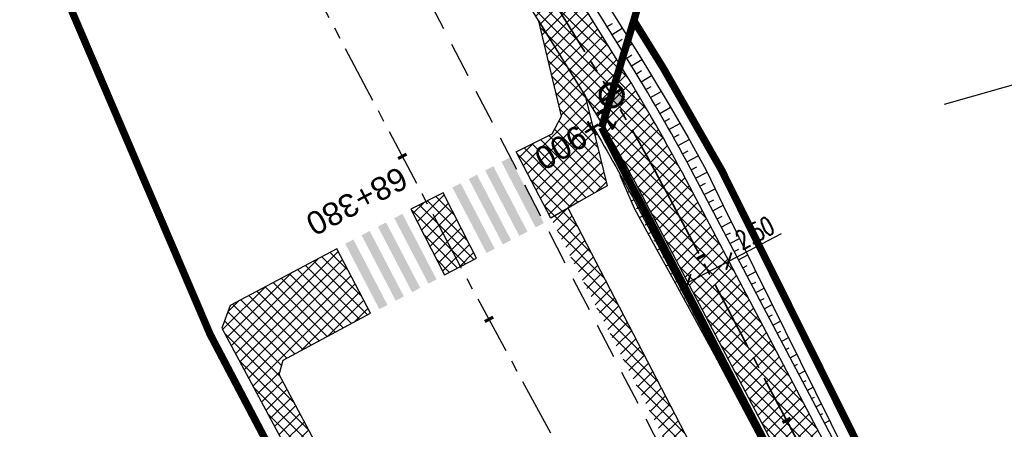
# Model space of a CAD drawing. Header units: metres. Extents: x 7529682 to 7533751, y 5721195 to 5727842.
# Tile 111 of 210: x 7530571 to 7530624, y 5726102 to 5726124. Entities that reach past the tile are written whole.
import ezdxf

# ---------------------------------------------------------------- set-up
doc = ezdxf.new("R2010")
doc.units = ezdxf.units.M
doc.header["$PDMODE"] = 1
doc.header["$PDSIZE"] = 0.3
for name, pattern in [('817-dzialki-09-05-04$0$HIDDEN', [0.375, 0.25, -0.125]), ('ACAD_ISO05W100', [33, 24, -3, 0, -3, 0, -3]), ('CENTER', [50.8, 31.75, -6.35, 6.35, -6.35]), ('CENTER2', [28.575, 19.05, -3.175, 3.175, -3.175]), ('HIDDEN', [9.525, 6.35, -3.175])]:
    doc.linetypes.add(name, pattern=pattern)
for name, color, linetype in [('C-DROGI-SYTUACJA', 7, 'Continuous'), ('C-DROGI-SYTUACJA-ETYKIETY', 7, 'Continuous'), ('D-hatch-chodniki', 221, 'Continuous'), ('D-hatch-pobocza', 131, 'Continuous'), ('D-pobocza', 60, 'Continuous'), ('D-skarpa', 2, 'Continuous'), ('D-skarpa-kreskowanie', 2, 'Continuous'), ('D-wymiary', 1, 'Continuous')]:
    doc.layers.add(name, color=color, linetype=linetype)
for name, color, linetype, lineweight, true_color in [('D-ewidencja-numery', 7, 'Continuous', 50, 0x40ff00), ('D-hatch-ciag-pieszo-rowerowy', 7, 'Continuous', 13, 0xff9f80), ('D-LR-etap-III', 7, '817-dzialki-09-05-04$0$HIDDEN', 50, 0x00008f), ('D-podzialy-dzialek-Kobior', 7, 'Continuous', 30, 0xff0040)]:
    doc.layers.add(name, color=color, linetype=linetype, lineweight=lineweight, true_color=true_color)
for name, color, linetype, lineweight in [('D-krawędzie', 3, 'Continuous', 30), ('D-obrzeża', 2, 'Continuous', 30), ('D-oś', 10, 'CENTER', 30), ('D-pas-drogowy', 7, 'ACAD_ISO05W100', 50)]:
    doc.layers.add(name, color=color, linetype=linetype, lineweight=lineweight)
doc.layers.add('D-malowanie-istn', color=7, linetype='Continuous', true_color=0x1a6600)
doc.layers.add('poprzeczki', color=7, linetype='Continuous', true_color=0x0000c7)
doc.styles.add('DIMTEXT', font='simplex.shx', dxfattribs={"width": 0.7})
doc.styles.get("Standard").update_dxf_attribs({"font": 'arial.ttf'})
doc.dimstyles.new('500', dxfattribs={"dimtxt": 1, "dimasz": 0.7, "dimexe": 0.2, "dimexo": 0.5, "dimgap": 0.2, "dimtad": 1, "dimrnd": 0.005, "dimzin": 0, "dimdsep": 46, "dimtxsty": 'DIMTEXT', "dimblk": 'ARCHTICK', "dimcen": 0, "dimclrd": 256, "dimclre": 256, "dimclrt": 2, "dimadec": 5, "dimazin": 0, "dimtfac": 1, "dimtofl": 0, "dimtmove": 0, "dimatfit": 3, "dimfxl": 1, "dimtolj": 1, "dimtzin": 0, "dimlwd": -1, "dimlwe": -1, "dimarcsym": 0})
pattern_1 = [(45, (0, 0), (-0.33675960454, 0.33675960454), []), (135, (0, 0), (-0.33675960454, -0.33675960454), [])]

# ---------------------------------------------------------------- blocks, each defined once
blk = doc.blocks.new('_ArchTick')
at = {"color": 0, "linetype": 'ByBlock', "const_width": 0.15}
blk.add_lwpolyline([(-0.5, -0.5), (0.5, 0.5)], dxfattribs=at)
blk = doc.blocks.new('*D63')
at = {"layer": 'D-wymiary', "transparency": 16777216}
for p, q in [((7530609.39, 5726111.182), (7530612.251, 5726112.689)), ((7530607.178, 5726110.017), (7530609.39, 5726111.182)), ((7530609.623, 5726110.74), (7530609.483, 5726111.005)), ((7530607.411, 5726109.575), (7530607.271, 5726109.84))]:
    blk.add_line(p, q, dxfattribs=at)
at = {"layer": 'Defpoints', "color": 0, "transparency": 16777216}
for p in [(7530609.39, 5726111.182), (7530609.39, 5726111.182), (7530607.178, 5726110.017)]:
    blk.add_point(p, dxfattribs=at)
at = {"layer": 'D-wymiary', "transparency": 16777216, "xscale": 0.6999999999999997, "yscale": 0.6999999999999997, "zscale": 0.6999999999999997}
for p, rotation in [((7530609.39, 5726111.182), 27.77543704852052), ((7530607.178, 5726110.017), 207.7754370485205)]:
    blk.add_blockref('_ArchTick', p, dxfattribs=dict(at, rotation=rotation))
at = {"layer": 'D-wymiary', "color": 2, "transparency": 16777216, "insert": (7530610.804, 5726112.718), "char_height": 1, "attachment_point": 5, "rotation": 27.7754, "style": 'DIMTEXT'}
blk.add_mtext('\\A1;2.50', dxfattribs=at)
blk = doc.blocks.new('AeccTickLine')
at = {"color": 0, "linetype": 'ByBlock', "lineweight": -2}
blk.add_line((0, 1), (0, -1), dxfattribs=at)
blk = doc.blocks.new('kilometraz')
at = {"linetype": 'ByBlock', "lineweight": -2}
blk.add_hatch(color=0, dxfattribs=at).paths.add_polyline_path([(0, -0.28125, 0.41421356), (0.28125, 0, 0.41421356), (0, 0.28125)])
at = {"color": 0, "linetype": 'ByBlock', "lineweight": -2}
blk.add_line((0, 0.28125), (0, -0.28125), dxfattribs=at)
blk.add_circle((0, 0), 0.28125, dxfattribs=at)

msp = doc.modelspace()

# ---------------------------------------------------------------- hatches: boundary and pattern name
at = {"layer": 'D-hatch-chodniki', "true_color": 0x6e6e6e}
h = msp.add_hatch(dxfattribs=at)
h.set_pattern_fill('ANSI37', color=8, scale=0.15, style=0)
h.set_pattern_definition(pattern_1)
h.paths.add_polyline_path([(7530601.265, 5726114.39), (7530599.74, 5726113.52), (7530597.87, 5726117.1), (7530599.82, 5726118.09), (7530600.32, 5726119.04), (7530599.091, 5726124.192), (7530601.609, 5726120.135), (7530602.79, 5726115.26)])
h = msp.add_hatch(dxfattribs=at)
h.set_pattern_fill('ANSI37', color=8, scale=0.15, style=0)
h.set_pattern_definition(pattern_1)
h.paths.add_polyline_path([(7530595.401, 5726111.949), (7530593.913, 5726114.892), (7530592.15, 5726114), (7530593.98, 5726110.44), (7530595.71, 5726111.35)])
h = msp.add_hatch(dxfattribs=at)
h.set_pattern_fill('ANSI37', color=8, scale=0.15, style=0)
h.set_pattern_definition(pattern_1)
h.paths.add_polyline_path([(7530586.918, 5726111.201), (7530582.36, 5726108.78), (7530581.91, 5726107.56), (7530591.86, 5726089.01), (7530599.5, 5726082.18), (7530602.93, 5726076.07), (7530601.75, 5726075.32), (7530604.72, 5726070.03), (7530605.94, 5726070.81), (7530609.47, 5726064.74), (7530611.24, 5726065.69), (7530601.04, 5726083.53), (7530600.51, 5726083.28), (7530593.06, 5726089.95), (7530585.02, 5726105.05), (7530585.23, 5726105.81), (7530589.97, 5726108.36), (7530588.14, 5726111.85)])
at = {"layer": 'D-hatch-ciag-pieszo-rowerowy'}
h = msp.add_hatch(dxfattribs=at)
h.set_pattern_fill('ANSI37', color=256, scale=0.15, style=0)
h.set_pattern_definition(pattern_1)
edge = h.paths.add_edge_path()
edge.add_line((7530647.02, 5726033.878), (7530649.253, 5726035.002))
edge.add_line((7530649.253, 5726035.002), (7530642.155, 5726049.099))
edge.add_line((7530642.155, 5726049.099), (7530627.426, 5726076.939))
edge.add_line((7530627.426, 5726076.939), (7530607.073, 5726115.582))
edge.add_arc((7530518.595, 5726068.982), 100, 27.77544, 31.71492)
edge.add_line((7530603.662, 5726121.551), (7530600.461, 5726126.731))
edge.add_arc((7530603.013, 5726128.308), 3, 192.0244, 211.7149, ccw=False)
edge.add_line((7530600.079, 5726127.683), (7530597.51, 5726127.266))
edge.add_arc((7530601.915, 5726128.182), 4.5, 191.7521, 211.7149)
edge.add_line((7530598.087, 5726125.817), (7530601.49, 5726120.31))
edge.add_arc((7530516.423, 5726067.74), 100, 27.77544, 31.71492, ccw=False)
edge.add_line((7530604.901, 5726114.341), (7530625.206, 5726075.789))
edge.add_line((7530625.206, 5726075.789), (7530639.927, 5726047.965))
edge.add_line((7530639.927, 5726047.965), (7530647.02, 5726033.878))
at = {"layer": 'D-hatch-pobocza'}
h = msp.add_hatch(dxfattribs=at)
h.set_pattern_fill('ANSI37', color=256, scale=0.15, style=0)
h.set_pattern_definition(pattern_1)
h.paths.add_polyline_path([(7530720.98, 5725884.44), (7530708.37, 5725908.34), (7530695.8, 5725932.28), (7530687.36, 5725949.02), (7530675.51, 5725970.87), (7530663.29, 5725994.02), (7530649.63, 5726020.19), (7530635.9, 5726046.17), (7530600.685, 5726114.059), (7530599.743, 5726113.515), (7530641.555, 5726032.008), (7530660.961, 5725995.07), (7530689.128, 5725941.54), (7530707.336, 5725907.032), (7530725.256, 5725873.093), (7530743.97, 5725837.654), (7530770.527, 5725787.119), (7530787.864, 5725754.267), (7530809.813, 5725712.702), (7530812.028, 5725712.541), (7530798.84, 5725737.15), (7530787.35, 5725758.8), (7530776.05, 5725780.2), (7530760.43, 5725809.79), (7530749.22, 5725830.63), (7530733.52, 5725861.06)])
at = {"layer": 'D-malowanie-istn'}
h = msp.add_hatch(color=256, dxfattribs=at)
h.paths.add_polyline_path([(7530597.514, 5726116.79), (7530597.071, 5726116.559), (7530598.92, 5726113.012), (7530599.364, 5726113.243)])
h.paths.add_polyline_path([(7530596.628, 5726116.328), (7530596.404, 5726116.211, 0.016682), (7530598.124, 5726112.597), (7530598.477, 5726112.781)])
h.paths.add_polyline_path([(7530596.404, 5726116.211), (7530596.184, 5726116.097), (7530598.034, 5726112.55), (7530598.124, 5726112.597, -0.016682)])
h.paths.add_polyline_path([(7530595.741, 5726115.865), (7530595.298, 5726115.634), (7530597.147, 5726112.087), (7530597.59, 5726112.319)])
h.paths.add_polyline_path([(7530594.854, 5726115.403), (7530594.411, 5726115.172), (7530596.26, 5726111.625), (7530596.704, 5726111.856)])
h = msp.add_hatch(color=256, dxfattribs=at)
h.paths.add_polyline_path([(7530591.703, 5726113.742), (7530591.26, 5726113.511), (7530593.109, 5726109.964), (7530593.552, 5726110.196)])
h.paths.add_polyline_path([(7530590.816, 5726113.28), (7530590.592, 5726113.163, 0.016682), (7530592.312, 5726109.549), (7530592.666, 5726109.733)])
h.paths.add_polyline_path([(7530590.592, 5726113.163), (7530590.373, 5726113.049), (7530592.222, 5726109.502), (7530592.312, 5726109.549, -0.016682)])
h.paths.add_polyline_path([(7530589.93, 5726112.818), (7530589.486, 5726112.587), (7530591.336, 5726109.04), (7530591.779, 5726109.271)])
h.paths.add_polyline_path([(7530589.043, 5726112.355), (7530588.6, 5726112.124), (7530590.449, 5726108.577), (7530590.892, 5726108.809)])

# ---------------------------------------------------------------- linework, layer by layer
at = {"layer": 'C-DROGI-SYTUACJA', "color": 10, "linetype": 'CENTER2', "lineweight": 35, "ltscale": 0.2}
msp.add_lwpolyline([(7530599.583, 5726125.774), (7530602.576, 5726120.93, -0.017191), (7530605.987, 5726114.962), (7530626.316, 5726076.364), (7530641.041, 5726048.532), (7530649.656, 5726031.421, 0.00515), (7530652.491, 5726025.931), (7530660.958, 5726009.942, -0.00515), (7530663.794, 5726004.452), (7530663.794, 5726004.452), (7530666.938, 5725998.206), (7530695.1, 5725944.687), (7530713.306, 5725910.181), (7530731.225, 5725876.244), (7530749.941, 5725840.801)], format="xyb", dxfattribs=at)
at = {"layer": 'D-ewidencja-numery', "color": 12, "ltscale": 15, "true_color": 0xc70000}
msp.add_lwpolyline([(7530604.239, 5726124.217), (7530605.847, 5726121.63), (7530608.972, 5726116.164), (7530618.114, 5726097.791), (7530651.213, 5726034.96), (7530670.244, 5725998.611), (7530698.075, 5725945.953), (7530716.506, 5725911.305), (7530735.223, 5725875.667), (7530752.504, 5725842.155)], dxfattribs=at)
at = {"layer": 'D-krawędzie', "linetype": 'HIDDEN', "ltscale": 0.3, "flags": 128}
msp.add_lwpolyline([(7530572.01, 5726166.06), (7530620.381, 5726072.761), (7530641.555, 5726032.008), (7530660.961, 5725995.07), (7530689.128, 5725941.54), (7530707.336, 5725907.032), (7530725.256, 5725873.093), (7530743.97, 5725837.654), (7530770.527, 5725787.119), (7530787.864, 5725754.267), (7530809.898, 5725712.542), (7530824.739, 5725684.389), (7530840.856, 5725653.693), (7530860.675, 5725616.154), (7530865.283, 5725607.394), (7530878.05, 5725583.08), (7530918.172, 5725507.178), (7530950.163, 5725446.305), (7530993.419, 5725364.265), (7531022.766, 5725308.719), (7531053.81, 5725249.872), (7531081.166, 5725197.875), (7531103.902, 5725154.541), (7531128.123, 5725108.448), (7531149.3, 5725068.25), (7531167.38, 5725033.767), (7531197.165, 5724976.988), (7531228.151, 5724918.034), (7531253.153, 5724870.491), (7531286.796, 5724806.654), (7531306.74, 5724768.665), (7531335.094, 5724714.652), (7531357.319, 5724672.439), (7531373.645, 5724641.454), (7531392.162, 5724605.999), (7531418.48, 5724555.853), (7531439.727, 5724515.582), (7531468.399, 5724461.077), (7531491.782, 5724416.528), (7531531.99, 5724339.833), (7531557.227, 5724291.659), (7531569.852, 5724267.577), (7531591.376, 5724226.548), (7531610.004, 5724191.103), (7531616.883, 5724177.999), (7531629.985, 5724153.025), (7531641.007, 5724132.022), (7531664.906, 5724087.617), (7531677.644, 5724064.786), (7531683.112, 5724054.988), (7531686.753, 5724048.18), (7531695.448, 5724031.697), (7531703.749, 5724015.917), (7531709.214, 5724005.514), (7531719.389, 5723986.147), (7531726.295, 5723973), (7531732.741, 5723960.736), (7531735.13, 5723956.19)], dxfattribs=at)
at = {"layer": 'D-krawędzie', "color": 7, "linetype": 'ByBlock'}
for points in [[(7530601.265, 5726114.39), (7530599.74, 5726113.52), (7530597.87, 5726117.1), (7530599.82, 5726118.09), (7530600.32, 5726119.04), (7530599.091, 5726124.192), (7530601.609, 5726120.135), (7530602.79, 5726115.26), (7530601.265, 5726114.39)], [(7530595.401, 5726111.949), (7530593.913, 5726114.892), (7530592.15, 5726114), (7530593.98, 5726110.44), (7530595.71, 5726111.35), (7530595.401, 5726111.949)], [(7530586.918, 5726111.201), (7530582.36, 5726108.78), (7530581.91, 5726107.56), (7530591.86, 5726089.01), (7530599.5, 5726082.18), (7530602.93, 5726076.07), (7530601.75, 5726075.32), (7530604.72, 5726070.03), (7530605.94, 5726070.81), (7530609.47, 5726064.74), (7530611.24, 5726065.69), (7530601.04, 5726083.53), (7530600.51, 5726083.28), (7530593.06, 5726089.95), (7530585.02, 5726105.05), (7530585.23, 5726105.81), (7530589.97, 5726108.36), (7530588.14, 5726111.85), (7530586.918, 5726111.201)]]:
    msp.add_lwpolyline(points, dxfattribs=at)
at = {"layer": 'D-LR-etap-III', "ltscale": 10, "flags": 128}
msp.add_lwpolyline([(7531750.474, 5723895.103, 0.4, 0.4, 0), (7531750.505, 5723895.13, 0.4, 0.4, 0), (7531682.71, 5724022.92, 0.4, 0.4, 0), (7531619.177, 5724147.204, 0.4, 0.4, 0), (7531592.309, 5724198.489, 0.4, 0.4, 0), (7531553.264, 5724272.919, 0.4, 0.4, 0), (7531504.02, 5724366.79, 0.4, 0.4, 0), (7531482.09, 5724407.62, 0.4, 0.4, 0), (7531412.35, 5724541.183, 0.4, 0.4, 0), (7531388.464, 5724586.93, 0.4, 0.4, 0), (7531345.12, 5724669.94, 0.4, 0.4, 0), (7531127.66, 5725081.67, 0.4, 0.4, 0), (7531059.253, 5725211.041, 0.4, 0.4, 0), (7531008.007, 5725307.954, 0.4, 0.4, 0), (7530964.182, 5725390.836, 0.4, 0.4, 0), (7530914.557, 5725484.684, 0.4, 0.4, 0), (7530865.243, 5725577.494, 0.4, 0.4, 0), (7530840.085, 5725624.059, 0.4, 0.4, 0), (7530802.56, 5725694.925, 0.4, 0.4, 0), (7530755.54, 5725787.51, 0.4, 0.4, 0), (7530708.718, 5725876.303, 0.4, 0.4, 0), (7530695.12, 5725902.09, 0.4, 0.4, 0), (7530642.914, 5726001.078, 0.4, 0.4, 0), (7530634.935, 5726016.147, 0.4, 0.4, 0), (7530610.82, 5726061.93, 0.4, 0.4, 0), (7530610.82, 5726061.93, 0.4, 0.4, 0), (7530607.21, 5726063.51, 0.4, 0.4, 0), (7530597.42, 5726080.68, 0.4, 0.4, 0), (7530591.16, 5726088.44, 0.4, 0.4, 0), (7530581.28, 5726107.21, 0.4, 0.4, 0), (7530571.29, 5726130.56, 0.4, 0.4, 0), (7530549.555, 5726171.527, 0.4, 0.4, 0), (7530531.014, 5726206.474, 0.4, 0.4, 0), (7530516.461, 5726236.017, 0.4, 0.4, 0), (7530500.799, 5726266.141, 0.4, 0.4, 0), (7530491.35, 5726283.94, 0.4, 0.4, 0), (7530482.4, 5726303.41, 0.4, 0.4, 0), (7530482.4, 5726303.41, 0.4, 0.4, 0), (7530450.41, 5726357.28, 0.4, 0.4, 0), (7530397.759, 5726458.5, 0.4, 0.4, 0), (7530334.708, 5726583.665, 0.4, 0.4, 0), (7530303.939, 5726645.168, 0.4, 0.4, 0), (7530300.51, 5726651.778, 0.4, 0.4, 0), (7530289.214, 5726671.967, 0.4, 0.4, 0), (7530281.54, 5726685.57, 0.4, 0.4, 0), (7530261.371, 5726724.163, 0.4, 0.4, 0), (7530254.03, 5726738.21, 0.4, 0.4, 0), (7530197.22, 5726845.06, 0.4, 0.4, 0), (7530194.71, 5726849.15, 0.4, 0.4, 0), (7530195.92, 5726850.75, 0.4, 0.4, 0), (7530170.547, 5726892.961, 0.4, 0.4, 0), (7530143.175, 5726945.066, 0.4, 0.4, 0), (7530105.06, 5727018.32, 0.4, 0.4, 0), (7530100.06, 5727027.16, 0.4, 0.4, 0), (7530062.319, 5727099.625, 0.4, 0.4, 0), (7530015.379, 5727189.42, 0.4, 0.4, 0), (7529983.208, 5727250.207, 0.4, 0.4, 0), (7529953.284, 5727306.747, 0.4, 0.4, 0), (7529900.671, 5727406.159, 0.4, 0.4, 0), (7529890.63, 5727425.131, 0.4, 0.4, 0), (7529875.155, 5727454.426, 0.4, 0.4, 0), (7529857.56, 5727487.787, 0.4, 0.4, 0), (7529835.194, 5727530.193, 0.4, 0.4, 0), (7529811.741, 5727574.662, 0.4, 0.4, 0), (7529792.102, 5727611.923, 0.4, 0.4, 0), (7529768.066, 5727657.47, 0.4, 0.4, 0), (7529755.211, 5727682.131, 0.4, 0.4, 0), (7529753.31, 5727681.13, 0.4, 0.4, 0), (7529739.21, 5727707.77, 0.4, 0.4, 0), (7529735.395, 5727711.252, 0.4, 0.4, 0), (7529725.42, 5727730.2, 0.4, 0.4, 0), (7529723.55, 5727729.88, 0.4, 0.4, 0), (7529695.567, 5727782.932, 0.4, 0.4, 0), (7529717.68, 5727794.024, 0.4, 0.4, 0), (7529736.275, 5727758.647, 0.4, 0.4, 0), (7529736.275, 5727758.647, 0.4, 0.4, 0), (7529744.511, 5727750.406, 0.4, 0.4, 0), (7529744.511, 5727750.406, 0.4, 0.4, 0), (7529750.283, 5727738.55, 0.4, 0.4, 0), (7529777.109, 5727687.569, 0.4, 0.4, 0), (7529796.515, 5727651.33, 0.4, 0.4, 0), (7529814.938, 5727616.793, 0.4, 0.4, 0), (7529839.007, 5727572.304, 0.4, 0.4, 0), (7529860.618, 5727532.509, 0.4, 0.4, 0), (7529882.349, 5727491.504, 0.4, 0.4, 0), (7529904.865, 5727449.096, 0.4, 0.4, 0), (7529920.747, 5727418.885, 0.4, 0.4, 0), (7529946.677, 5727368.547, 0.4, 0.4, 0), (7529972.025, 5727320.573, 0.4, 0.4, 0), (7529987.74, 5727290.153, 0.4, 0.4, 0), (7529996.497, 5727273.662, 0.4, 0.4, 0), (7530017.541, 5727234.203, 0.4, 0.4, 0), (7530033.054, 5727204.864, 0.4, 0.4, 0), (7530051.623, 5727170.223, 0.4, 0.4, 0), (7530069.277, 5727137.016, 0.4, 0.4, 0), (7530089.385, 5727097.534, 0.4, 0.4, 0), (7530109.713, 5727060.747, 0.4, 0.4, 0), (7530136.77, 5727011.64, 0.4, 0.4, 0), (7530162.447, 5726962.744, 0.4, 0.4, 0), (7530187.674, 5726916.992, 0.4, 0.4, 0), (7530207.821, 5726879.335, 0.4, 0.4, 0), (7530230.626, 5726834.519, 0.4, 0.4, 0), (7530262.288, 5726776.618, 0.4, 0.4, 0), (7530277.51, 5726760.213, 0.4, 0.4, 0), (7530286.037, 5726744.107, 0.4, 0.4, 0), (7530288.097, 5726735.884, 0.4, 0.4, 0), (7530290.394, 5726725.047, 0.4, 0.4, 0), (7530296.177, 5726713.583, 0.4, 0.4, 0), (7530302.726, 5726701.182, 0.4, 0.4, 0), (7530325.685, 5726657.466, 0.4, 0.4, 0), (7530343.244, 5726623.649, 0.4, 0.4, 0), (7530360.23, 5726591.747, 0.4, 0.4, 0), (7530383.209, 5726548.059, 0.4, 0.4, 0), (7530406.018, 5726503.606, 0.4, 0.4, 0), (7530427.465, 5726462.62, 0.4, 0.4, 0), (7530447.928, 5726424.388, 0.4, 0.4, 0), (7530471.127, 5726379.921, 0.4, 0.4, 0), (7530490.501, 5726343.033, 0.4, 0.4, 0), (7530509.499, 5726306.733, 0.4, 0.4, 0), (7530529.89, 5726267.244, 0.4, 0.4, 0), (7530543.852, 5726238.99, 0.4, 0.4, 0), (7530554.809, 5726218.944, 0.4, 0.4, 0), (7530559.027, 5726212.223, 0.4, 0.4, 0), (7530563.061, 5726206.41, 0.4, 0.4, 0), (7530566.934, 5726200.464, 0.4, 0.4, 0), (7530569.771, 5726194.902, 0.4, 0.4, 0), (7530571.473, 5726191.282, 0.4, 0.4, 0), (7530572.839, 5726188.025, 0.4, 0.4, 0), (7530575.295, 5726182.035, 0.4, 0.4, 0), (7530579.737, 5726173.306, 0.4, 0.4, 0), (7530583.3, 5726167.41, 0.4, 0.4, 0), (7530593.4, 5726163.33, 0.4, 0.4, 0), (7530598.618, 5726155.264, 0.4, 0.4, 0), (7530608.258, 5726140.497, 0.4, 0.4, 0), (7530603.27, 5726136.83, 0.4, 0.4, 0), (7530606.53, 5726131.84, 0.4, 0.4, 0), (7530604.239, 5726124.217, 0.4, 0.4, 0), (7530605.847, 5726121.63, 0.4, 0.4, 0), (7530608.972, 5726116.164, 0.4, 0.4, 0), (7530618.114, 5726097.791, 0.4, 0.4, 0), (7530651.213, 5726034.96, 0.4, 0.4, 0), (7530670.244, 5725998.611, 0.4, 0.4, 0), (7530698.075, 5725945.953, 0.4, 0.4, 0), (7530716.506, 5725911.305, 0.4, 0.4, 0), (7530735.223, 5725875.667, 0.4, 0.4, 0), (7530752.504, 5725842.155, 0.4, 0.4, 0), (7530778.311, 5725793.501, 0.4, 0.4, 0), (7530797.5, 5725756.382, 0.4, 0.4, 0), (7530812.519, 5725728.289, 0.4, 0.4, 0), (7530820.039, 5725713.16, 0.4, 0.4, 0), (7530822.422, 5725710.194, 0.4, 0.4, 0), (7530833.155, 5725688.801, 0.4, 0.4, 0), (7530849.629, 5725656.159, 0.4, 0.4, 0), (7530867.983, 5725621.964, 0.4, 0.4, 0), (7530872.63, 5725612.888, 0.4, 0.4, 0), (7530880.354, 5725597.595, 0.4, 0.4, 0), (7530883.839, 5725593.389, 0.4, 0.4, 0), (7530891.782, 5725587.763, 0.4, 0.4, 0), (7530895.039, 5725584.281, 0.4, 0.4, 0), (7530897.034, 5725580.941, 0.4, 0.4, 0), (7530900.952, 5725579.946, 0.4, 0.4, 0), (7530904.81, 5725571.977, 0.4, 0.4, 0), (7530903.682, 5725568.566, 0.4, 0.4, 0), (7530908.901, 5725558.845, 0.4, 0.4, 0), (7530910.252, 5725545.672, 0.4, 0.4, 0), (7530912.873, 5725538.646, 0.4, 0.4, 0), (7530945.278, 5725478.464, 0.4, 0.4, 0), (7530959.692, 5725450.246, 0.4, 0.4, 0), (7531002.827, 5725368.192, 0.4, 0.4, 0), (7531044.704, 5725290.314, 0.4, 0.4, 0), (7531064.099, 5725253.213, 0.4, 0.4, 0), (7531083.01, 5725216.678, 0.4, 0.4, 0), (7531113.013, 5725158.466, 0.4, 0.4, 0), (7531137.364, 5725113.071, 0.4, 0.4, 0), (7531150.831, 5725086.712, 0.4, 0.4, 0), (7531159.746, 5725076.641, 0.4, 0.4, 0), (7531166.31, 5725074.58, 0.4, 0.4, 0), (7531172.29, 5725062.58, 0.4, 0.4, 0), (7531170.59, 5725055.606, 0.4, 0.4, 0), (7531173.733, 5725044.081, 0.4, 0.4, 0), (7531215.342, 5724964.86, 0.4, 0.4, 0), (7531238.054, 5724921.685, 0.4, 0.4, 0), (7531262.39, 5724875.283, 0.4, 0.4, 0), (7531295.587, 5724811.266, 0.4, 0.4, 0), (7531348.488, 5724712.363, 0.4, 0.4, 0), (7531363.741, 5724682.684, 0.4, 0.4, 0), (7531366.987, 5724675.865, 0.4, 0.4, 0), (7531382.541, 5724646.111, 0.4, 0.4, 0), (7531401.299, 5724610.875, 0.4, 0.4, 0), (7531428.965, 5724558.862, 0.4, 0.4, 0), (7531449.111, 5724520.398, 0.4, 0.4, 0), (7531477.293, 5724465.831, 0.4, 0.4, 0), (7531500.996, 5724421.113, 0.4, 0.4, 0), (7531512.122, 5724400.549, 0.4, 0.4, 0), (7531513.782, 5724396.757, 0.4, 0.4, 0), (7531526.32, 5724379.39, 0.4, 0.4, 0), (7531566.784, 5724302.736, 0.4, 0.4, 0), (7531612.277, 5724225.61, 0.4, 0.4, 0), (7531620.493, 5724210.548, 0.4, 0.4, 0), (7531631.578, 5724196.258, 0.4, 0.4, 0), (7531653.484, 5724152.434, 0.4, 0.4, 0), (7531661.151, 5724128.494, 0.4, 0.4, 0), (7531673.881, 5724101.186, 0.4, 0.4, 0), (7531684.691, 5724081.184, 0.4, 0.4, 0), (7531699.212, 5724051.17, 0.4, 0.4, 0), (7531704.034, 5724040.584, 0.4, 0.4, 0), (7531704.034, 5724040.584, 0.4, 0.4, 0), (7531703.913, 5724037.17, 0.4, 0.4, 0), (7531736.42, 5723969.232, 0.4, 0.4, 0), (7531738.285, 5723967.699, 0.4, 0.4, 0), (7531742.181, 5723962.346, 0.4, 0.4, 0), (7531744.286, 5723958.616, 0.4, 0.4, 0), (7531755.393, 5723944.193, 0.4, 0.4, 0), (7531758.69, 5723936.76, 0.4, 0.4, 0), (7531780.08, 5723929.25, 0.4, 0.4, 0), (7531792.612, 5723906.338, 0.4, 0.4, 0), (7531792.612, 5723906.338, 0.4, 0.4, 0), (7531756.962, 5723883.055, 0.4, 0.4, 0), (7531750.46, 5723895.13, 0.4, 0.4, 0), (7531750.46, 5723895.13, 0, 0, 0)], format="xyseb", dxfattribs=at)
at = {"layer": 'D-obrzeża'}
for points in [[(7530816.72, 5725716.019), (7530808.345, 5725732.528, 0.004099), (7530806.084, 5725736.896), (7530794.941, 5725757.997), (7530777.714, 5725790.903), (7530751.046, 5725841.385), (7530732.331, 5725876.827), (7530714.412, 5725910.765), (7530696.206, 5725945.269), (7530668.046, 5725998.784), (7530664.91, 5726005.014, 0.00515), (7530662.075, 5726010.504), (7530653.608, 5726026.493, -0.00515), (7530650.772, 5726031.983), (7530642.155, 5726049.099), (7530627.426, 5726076.939), (7530607.073, 5726115.582, 0.017191), (7530603.662, 5726121.551), (7530600.461, 5726126.731, -0.223174), (7530600.17, 5726129.266), (7530602.624, 5726136.556), (7530601.532, 5726138.658)], [(7530597.423, 5726127.912, 0.123992), (7530598.087, 5726125.817), (7530601.49, 5726120.31, -0.017191), (7530604.901, 5726114.341), (7530625.206, 5726075.789), (7530639.927, 5726047.965), (7530648.54, 5726030.859, 0.00515), (7530651.375, 5726025.369), (7530659.842, 5726009.38, -0.00515), (7530662.677, 5726003.89), (7530665.83, 5725997.628), (7530693.994, 5725944.104), (7530712.201, 5725909.598), (7530730.12, 5725875.66), (7530748.836, 5725840.217), (7530775.501, 5725789.739), (7530792.729, 5725756.833), (7530803.873, 5725735.729, -0.004099), (7530806.134, 5725731.361), (7530819.007, 5725705.983)]]:
    msp.add_lwpolyline(points, format="xyb", dxfattribs=at)
at = {"layer": 'D-oś', "ltscale": 0.1}
msp.add_lwpolyline([(7530915.075, 5725505.546), (7530874.954, 5725581.449), (7530862.185, 5725605.765), (7530857.579, 5725614.523), (7530837.759, 5725652.063), (7530821.642, 5725682.76), (7530806.803, 5725710.907), (7530784.769, 5725752.633), (7530767.43, 5725785.489), (7530740.873, 5725836.023), (7530722.161, 5725871.458), (7530704.24, 5725905.399), (7530686.032, 5725939.909), (7530657.862, 5725993.442), (7530638.453, 5726030.387), (7530594.845, 5726110.895), (7530594.845, 5726110.895), (7530594.845, 5726110.895), (7530540.21, 5726214.45)], dxfattribs=at)
at = {"layer": 'D-pas-drogowy', "ltscale": 0.2, "flags": 128}
msp.add_lwpolyline([(7531633.019, 5724182.834, 0.4, 0.4, 0), (7531617.559, 5724211.608, 0.4, 0.4, 0), (7531566.784, 5724302.736, 0.4, 0.4, 0), (7531538.419, 5724356.47, 0.4, 0.4, 0), (7531526.32, 5724379.39, 0.4, 0.4, 0), (7531516.102, 5724393.607, 0.4, 0.4, 0.001485), (7531513.78, 5724396.838, 0.4, 0.4, 0), (7531501.87, 5724413.41, 0.4, 0.4, 0), (7531474.926, 5724464.508, 0.4, 0.4, 0), (7531446.2, 5724518.992, 0.4, 0.4, 0), (7531424.962, 5724559.262, 0.4, 0.4, 0), (7531398.444, 5724609.566, 0.4, 0.4, 0), (7531379.647, 5724645.216, 0.4, 0.4, 0), (7531365.23, 5724672.56, 0.4, 0.4, 0), (7531341.306, 5724717.915, 0.4, 0.4, 0), (7531312.9, 5724771.789, 0.4, 0.4, 0), (7531292.591, 5724810.307, 0.4, 0.4, 0), (7531259.392, 5724873.271, 0.4, 0.4, 0), (7531233.74, 5724921.923, 0.4, 0.4, 0), (7531203.073, 5724980.092, 0.4, 0.4, 0), (7531173.471, 5725036.225, 0.4, 0.4, 0), (7531168.27, 5725046.09, 0.4, 0.4, 0), (7531172.29, 5725062.58, 0.4, 0.4, 0), (7531166.31, 5725074.58, 0.4, 0.4, 0), (7531150.32, 5725079.6, 0.4, 0.4, 0), (7531141.5, 5725096.43, 0.4, 0.4, 0), (7531109.312, 5725157.814, 0.4, 0.4, 0), (7531086.641, 5725201.048, 0.4, 0.4, 0), (7531059.198, 5725253.384, 0.4, 0.4, 0), (7531028.207, 5725312.489, 0.4, 0.4, 0), (7530999.105, 5725367.99, 0.4, 0.4, 0), (7530956.248, 5725449.725, 0.4, 0.4, 0), (7530924.398, 5725510.464, 0.4, 0.4, 0), (7530897.51, 5725561.74, 0.4, 0.4, 0), (7530894.46, 5725566.14, 0.4, 0.4, 0), (7530892.16, 5725570.49, 0.4, 0.4, 0), (7530869.363, 5725613.307, 0.4, 0.4, 0), (7530861.694, 5725627.705, 0.4, 0.4, 0), (7530852.74, 5725644.52, 0.4, 0.4, 0), (7530831.51, 5725684.2, 0.4, 0.4, 0), (7530811.13, 5725722.52, 0.4, 0.4, 0), (7530792.348, 5725757.941, 0.4, 0.4, 0), (7530768.03, 5725803.8, 0.4, 0.4, 0), (7530748.769, 5725840.179, 0.4, 0.4, 0), (7530727.7, 5725879.97, 0.4, 0.4, 0), (7530712.098, 5725909.545, 0.4, 0.4, 0), (7530693.644, 5725944.645, 0.4, 0.4, 0), (7530665.702, 5725997.539, 0.4, 0.4, 0), (7530641.76, 5726042.88, 0.4, 0.4, 0), (7530616.5, 5726091.48, 0.4, 0.4, 0), (7530604.628, 5726114.32, 0.4, 0.4, -0.007763), (7530602.5, 5726118.43, 0.4, 0.4, 0), (7530603.992, 5726123.395, 0.4, 0.4, 0), (7530606.53, 5726131.84, 0.4, 0.4, 0), (7530603.27, 5726136.83, 0.4, 0.4, 0), (7530593.776, 5726151.369, 0.4, 0.4, 0), (7530590.203, 5726156.84, 0.4, 0.4, 0), (7530583.3, 5726167.41, 0.4, 0.4, 0), (7530580.578, 5726170.428, 0.4, 0.4, 0), (7530575.85, 5726175.67, 0.4, 0.4, 0), (7530569.01, 5726186.66, 0.4, 0.4, 0), (7530562.555, 5726199.189, 0.4, 0.4, 0), (7530555.67, 5726211.39, 0.4, 0.4, 0), (7530548.29, 5726224.23, 0.4, 0.4, 0), (7530540.58, 5726237.71, 0.4, 0.4, 0), (7530532.68, 5726252.65, 0.4, 0.4, 0), (7530524.06, 5726269.35, 0.4, 0.4, 0), (7530502.82, 5726309.91, 0.4, 0.4, 0), (7530488.83, 5726336.63, 0.4, 0.4, 0), (7530466.03, 5726380.16, 0.4, 0.4, 0), (7530438.47, 5726432.77, 0.4, 0.4, 0), (7530424.53, 5726459.09, 0.4, 0.4, 0), (7530401.63, 5726502.97, 0.4, 0.4, 0), (7530383.38, 5726538.06, 0.4, 0.4, 0), (7530353.97, 5726593.52, 0.4, 0.4, 0), (7530338.47, 5726622.74, 0.4, 0.4, 0), (7530322.01, 5726653.88, 0.4, 0.4, 0), (7530297.54, 5726700.33, 0.4, 0.4, 0), (7530287.38, 5726719.6, 0.4, 0.4, 0), (7530285.95, 5726722.316, 0.4, 0.4, 0), (7530280.26, 5726733.12, 0.4, 0.4, 0), (7530266.73, 5726758.74, 0.4, 0.4, 0), (7530260.42, 5726770.47, 0.4, 0.4, 0), (7530253.25, 5726783.82, 0.4, 0.4, 0), (7530244.95, 5726799.33, 0.4, 0.4, 0), (7530239.39, 5726808.49, 0.4, 0.4, 0), (7530238.29, 5726807.9, 0.4, 0.4, 0), (7530218.11, 5726850.67, 0.4, 0.4, 0), (7530175.907, 5726928.168, 0.4, 0.4, 0), (7530096.68, 5727076.15, 0.4, 0.4, 0), (7530094.68, 5727079.89, 0.4, 0.4, 0), (7530064.597, 5727135.523, 0.4, 0.4, 0), (7530046.731, 5727168.892, 0.4, 0.4, 0), (7530025.803, 5727208.461, 0.4, 0.4, 0), (7530012.847, 5727232.979, 0.4, 0.4, 0), (7529994.15, 5727268.45, 0.4, 0.4, 0), (7529981.671, 5727291.93, 0.4, 0.4, 0), (7529949.89, 5727351.73, 0.4, 0.4, 0), (7529924.75, 5727399.03, 0.4, 0.4, 0), (7529915.516, 5727417.1, 0.4, 0.4, 0), (7529885.83, 5727475.19, 0.4, 0.4, 0), (7529862.56, 5727519.97, 0.4, 0.4, 0), (7529852.985, 5727538.191, 0.4, 0.4, 0), (7529836.513, 5727569.511, 0.4, 0.4, 0), (7529815.369, 5727609.141, 0.4, 0.4, 0), (7529792.795, 5727651.247, 0.4, 0.4, 0), (7529774.199, 5727685.858, 0.4, 0.4, 0), (7529746.966, 5727736.059, 0.4, 0.4, 0), (7529733.92, 5727757.62, 0.4, 0.4, 0), (7529708.607, 5727806.389, 0.4, 0.4, 0), (7529688.492, 5727796.345, 0.4, 0.4, 0), (7529723.55, 5727729.88, 0.4, 0.4, 0), (7529725.42, 5727730.2, 0.4, 0.4, 0), (7529735.38, 5727711.28, 0.4, 0.4, 0), (7529739.21, 5727707.77, 0.4, 0.4, 0), (7529753.31, 5727681.13, 0.4, 0.4, 0), (7529755.178, 5727682.114, 0.4, 0.4, 0), (7529792.102, 5727611.923, 0.4, 0.4, 0), (7529811.741, 5727574.662, 0.4, 0.4, 0), (7529835.194, 5727530.193, 0.4, 0.4, 0), (7529857.56, 5727487.787, 0.4, 0.4, 0), (7529875.155, 5727454.426, 0.4, 0.4, 0), (7529890.63, 5727425.131, 0.4, 0.4, 0), (7529900.671, 5727406.159, 0.4, 0.4, 0), (7529953.284, 5727306.747, 0.4, 0.4, 0), (7529983.208, 5727250.207, 0.4, 0.4, 0), (7530015.379, 5727189.42, 0.4, 0.4, 0), (7530062.319, 5727099.625, 0.4, 0.4, 0), (7530100.06, 5727027.16, 0.4, 0.4, 0), (7530105.06, 5727018.32, 0.4, 0.4, 0), (7530143.175, 5726945.066, 0.4, 0.4, 0), (7530170.547, 5726892.961, 0.4, 0.4, 0), (7530195.92, 5726850.75, 0.4, 0.4, 0), (7530194.71, 5726849.15, 0.4, 0.4, 0), (7530197.22, 5726845.06, 0.4, 0.4, 0), (7530254.03, 5726738.21, 0.4, 0.4, 0), (7530261.371, 5726724.163, 0.4, 0.4, 0), (7530281.54, 5726685.57, 0.4, 0.4, 0), (7530289.214, 5726671.967, 0.4, 0.4, 0), (7530300.51, 5726651.778, 0.4, 0.4, 0), (7530303.939, 5726645.168, 0.4, 0.4, 0), (7530334.708, 5726583.665, 0.4, 0.4, 0), (7530397.759, 5726458.5, 0.4, 0.4, 0), (7530450.41, 5726357.28, 0.4, 0.4, 0), (7530482.4, 5726303.41, 0.4, 0.4, 0), (7530483.688, 5726301.003, 0.4, 0.4, 0), (7530491.35, 5726283.94, 0.4, 0.4, 0), (7530512.67, 5726243.78, 0.4, 0.4, 0), (7530529.43, 5726209.46, 0.4, 0.4, 0), (7530571.29, 5726130.56, 0.4, 0.4, 0), (7530581.28, 5726107.21, 0.4, 0.4, 0), (7530591.16, 5726088.44, 0.4, 0.4, 0), (7530597.42, 5726080.68, 0.4, 0.4, 0), (7530607.21, 5726063.51, 0.4, 0.4, 0), (7530610.82, 5726061.93, 0.4, 0.4, 0), (7530634.935, 5726016.147, 0.4, 0.4, 0), (7530642.914, 5726001.078, 0.4, 0.4, 0), (7530695.12, 5725902.09, 0.4, 0.4, 0), (7530708.718, 5725876.303, 0.4, 0.4, 0), (7530755.54, 5725787.51, 0.4, 0.4, 0), (7530802.56, 5725694.925, 0.4, 0.4, 0), (7530840.085, 5725624.059, 0.4, 0.4, 0), (7530865.243, 5725577.494, 0.4, 0.4, 0), (7530914.557, 5725484.684, 0.4, 0.4, 0), (7530964.182, 5725390.836, 0.4, 0.4, 0), (7531008.007, 5725307.954, 0.4, 0.4, 0), (7531059.253, 5725211.041, 0.4, 0.4, 0), (7531127.66, 5725081.67, 0.4, 0.4, 0), (7531345.12, 5724669.94, 0.4, 0.4, 0), (7531388.464, 5724586.93, 0.4, 0.4, 0), (7531412.35, 5724541.183, 0.4, 0.4, 0), (7531482.09, 5724407.62, 0.4, 0.4, 0), (7531504.02, 5724366.79, 0.4, 0.4, 0), (7531519.374, 5724337.52, 0.4, 0.4, 0), (7531563.749, 5724252.932, 0.4, 0.4, 0), (7531602.175, 5724179.681, 0.4, 0.4, 0), (7531619.177, 5724147.204, 0.4, 0.4, 0), (7531625.038, 5724135.635, 0.4, 0.4, 0), (7531656.796, 5724073.316, 0.4, 0.4, 0), (7531675.12, 5724037.36, 0.4, 0.4, 0), (7531682.71, 5724022.92, 0.4, 0.4, 0), (7531705.565, 5723979.811, 0.4, 0.4, 0), (7531736.606, 5723921.262, 0.4, 0.4, 0), (7531750.46, 5723895.13, 0.4, 0.4, 0), (7531740.77, 5723886.56, 0.4, 0.4, 0), (7531732.86, 5723885, 0.4, 0.4, 0), (7531722.18, 5723887.77, 0.4, 0.4, 0), (7531729.87, 5723862.17, 0.4, 0.4, 0), (7531742.92, 5723861.93, 0.4, 0.4, 0), (7531763.71, 5723859.52, 0.4, 0.4, 0), (7531768.42, 5723854.12, 0.4, 0.4, 0), (7531787.42, 5723817.97, 0.4, 0.4, 0), (7531795.57, 5723809.82, 0.4, 0.4, 0), (7531816.347, 5723819.85, 0.4, 0.4, 0), (7531816.347, 5723819.85, 0.4, 0.4, 0), (7531805.06, 5723843.23, 0.4, 0.4, 0), (7531803.61, 5723886.23, 0.4, 0.4, 0), (7531803.61, 5723886.23, 0.4, 0.4, 0), (7531780.08, 5723929.25, 0.4, 0.4, 0), (7531758.69, 5723936.76, 0.4, 0.4, 0), (7531749.359, 5723946.412, 0.4, 0.4, 0), (7531742.71, 5723953.29, 0.4, 0.4, 0), (7531735.177, 5723967.878, 0.4, 0.4, 0), (7531722.37, 5723992.68, 0.4, 0.4, 0), (7531705.042, 5724030.886, 0.4, 0.4, 0), (7531699.47, 5724043.17, 0.4, 0.4, 0), (7531692.69, 5724058.11, 0.4, 0.4, 0), (7531679.672, 5724084.017, 0.4, 0.4, 0), (7531674.55, 5724094.21, 0.4, 0.4, 0), (7531666.633, 5724114.003, 0.4, 0.4, 0), (7531649, 5724153.82, 0.4, 0.4, 0), (7531641.49, 5724149.34, 0.4, 0.4, 0), (7531626.04, 5724179.34, 0.4, 0.4, 0), (7531633.03, 5724182.84, 0, 0, 0)], format="xyseb", dxfattribs=at)
at = {"layer": 'D-pobocza'}
for points in [[(7530817.069, 5725716.434), (7530808.787, 5725732.762, 0.004099), (7530806.526, 5725737.13), (7530795.384, 5725758.23), (7530778.156, 5725791.136), (7530751.489, 5725841.618), (7530732.773, 5725877.061), (7530714.854, 5725910.998), (7530696.648, 5725945.502), (7530668.49, 5725999.015), (7530665.357, 5726005.239, 0.00515), (7530662.521, 5726010.729), (7530654.054, 5726026.718, -0.00515), (7530651.219, 5726032.208), (7530642.601, 5726049.326), (7530627.87, 5726077.169), (7530607.515, 5726115.815, 0.017191), (7530604.087, 5726121.814), (7530600.886, 5726126.994, -0.095206), (7530600.551, 5726127.876)], [(7530602.007, 5726118.49, -0.012618), (7530604.459, 5726114.108), (7530624.762, 5726075.559), (7530639.482, 5726047.738), (7530648.093, 5726030.634, 0.00515), (7530650.928, 5726025.144), (7530659.395, 5726009.155, -0.00515), (7530662.231, 5726003.665), (7530665.386, 5725997.397), (7530693.552, 5725943.871), (7530711.758, 5725909.365), (7530729.678, 5725875.427), (7530748.394, 5725839.984), (7530775.058, 5725789.507), (7530792.286, 5725756.601), (7530803.431, 5725735.496, -0.004099), (7530805.692, 5725731.127), (7530814.621, 5725713.526)]]:
    msp.add_lwpolyline(points, format="xyb", dxfattribs=at)
msp.add_lwpolyline([(7530798.84, 5725737.15), (7530787.35, 5725758.8), (7530776.05, 5725780.2), (7530760.43, 5725809.79), (7530749.22, 5725830.63), (7530733.52, 5725861.06), (7530720.98, 5725884.44), (7530708.37, 5725908.34), (7530695.8, 5725932.28), (7530687.36, 5725949.02), (7530675.51, 5725970.87), (7530663.29, 5725994.02), (7530649.63, 5726020.19), (7530635.9, 5726046.17), (7530600.685, 5726114.059), (7530599.743, 5726113.515)], dxfattribs=at)
at = {"layer": 'D-podzialy-dzialek-Kobior'}
msp.add_lwpolyline([(7530621.089, 5726119.69), (7530627.448, 5726121.49)], dxfattribs=at)
at = {"layer": 'D-skarpa', "linetype": 'Continuous'}
for points in [[(7530601.671, 5726126.908), (7530604.62, 5726122.193), (7530605.101, 5726121.417), (7530606.153, 5726119.659), (7530607.182, 5726117.888), (7530608.165, 5726116.109), (7530609.104, 5726114.164), (7530616.589, 5726099.053), (7530618.947, 5726094.644), (7530626.008, 5726081.41)], [(7530603.491, 5726115.85), (7530603.491, 5726115.85), (7530603.491, 5726115.85), (7530603.491, 5726115.85), (7530603.491, 5726115.85), (7530603.491, 5726115.85), (7530603.491, 5726115.85), (7530603.491, 5726115.85), (7530604.254, 5726114.049), (7530605.293, 5726112.157), (7530606.192, 5726110.531), (7530608.592, 5726106.144), (7530613.279, 5726097.31), (7530615.566, 5726092.864), (7530617.834, 5726088.407), (7530620.103, 5726083.951), (7530622.453, 5726079.538), (7530624.562, 5726075.44)]]:
    msp.add_lwpolyline(points, dxfattribs=at)
at = {"layer": 'D-skarpa-kreskowanie', "linetype": 'Continuous'}
for p, q in [((7530602.806, 5726123.888, 107.729), (7530603.078, 5726124.056, 107.516)), ((7530603.068, 5726123.463, 107.731), (7530603.615, 5726123.8, 107.302)), ((7530603.331, 5726123.037, 107.732), (7530603.606, 5726123.207, 107.517)), ((7530603.594, 5726122.612, 107.734), (7530604.145, 5726122.953, 107.302)), ((7530603.857, 5726122.187, 107.735), (7530604.134, 5726122.358, 107.519)), ((7530604.119, 5726121.761, 107.737), (7530604.675, 5726122.104, 107.302)), ((7530604.38, 5726121.335, 107.739), (7530604.66, 5726121.505, 107.52)), ((7530604.639, 5726120.907, 107.74), (7530605.203, 5726121.247, 107.301)), ((7530604.894, 5726120.476, 107.742), (7530605.177, 5726120.646, 107.521)), ((7530605.148, 5726120.046, 107.743), (7530605.72, 5726120.383, 107.301)), ((7530605.403, 5726119.616, 107.745), (7530605.691, 5726119.784, 107.523)), ((7530605.655, 5726119.184, 107.746), (7530606.235, 5726119.518, 107.3)), ((7530605.901, 5726118.749, 107.748), (7530606.194, 5726118.916, 107.523)), ((7530606.147, 5726118.314, 107.75), (7530606.74, 5726118.648, 107.296)), ((7530606.393, 5726117.878, 107.751), (7530606.693, 5726118.045, 107.522)), ((7530606.637, 5726117.442, 107.753), (7530607.244, 5726117.776, 107.291)), ((7530606.875, 5726117.002, 107.754), (7530607.181, 5726117.169, 107.522)), ((7530607.112, 5726116.562, 107.756), (7530607.731, 5726116.895, 107.287)), ((7530607.349, 5726116.122, 107.757), (7530607.662, 5726116.288, 107.521)), ((7530607.586, 5726115.681, 107.759), (7530608.213, 5726116.011, 107.287)), ((7530603.767, 5726115.391, 107.624), (7530603.701, 5726115.355, 107.574)), ((7530607.819, 5726115.239, 107.761), (7530608.124, 5726115.4, 107.53)), ((7530608.052, 5726114.796, 107.762), (7530608.648, 5726115.11, 107.313)), ((7530604.004, 5726114.951, 107.626), (7530603.951, 5726114.922, 107.585)), ((7530604.242, 5726114.511, 107.627), (7530604.092, 5726114.431, 107.514)), ((7530604.478, 5726114.07, 107.629), (7530604.387, 5726114.022, 107.56)), ((7530608.285, 5726114.354, 107.764), (7530608.575, 5726114.507, 107.545)), ((7530608.518, 5726113.912, 107.765), (7530609.083, 5726114.209, 107.34)), ((7530604.711, 5726113.628, 107.63), (7530604.536, 5726113.536, 107.498)), ((7530608.751, 5726113.469, 107.767), (7530609.027, 5726113.615, 107.558)), ((7530604.944, 5726113.185, 107.632), (7530604.861, 5726113.141, 107.569)), ((7530608.984, 5726113.027, 107.769), (7530609.526, 5726113.312, 107.36)), ((7530605.178, 5726112.743, 107.634), (7530605.018, 5726112.659, 107.513)), ((7530609.217, 5726112.584, 107.77), (7530609.482, 5726112.724, 107.57)), ((7530609.45, 5726112.142, 107.772), (7530609.97, 5726112.416, 107.38)), ((7530605.411, 5726112.301, 107.635), (7530605.334, 5726112.261, 107.578)), ((7530605.644, 5726111.858, 107.637), (7530605.5, 5726111.783, 107.529)), ((7530605.877, 5726111.416, 107.638), (7530605.809, 5726111.38, 107.588)), ((7530609.683, 5726111.7, 107.773), (7530609.937, 5726111.834, 107.581)), ((7530609.916, 5726111.257, 107.775), (7530610.414, 5726111.52, 107.4)), ((7530606.11, 5726110.974, 107.64), (7530605.984, 5726110.907, 107.545)), ((7530610.149, 5726110.815, 107.776), (7530610.392, 5726110.943, 107.593)), ((7530606.343, 5726110.531, 107.642), (7530606.284, 5726110.5, 107.597)), ((7530610.382, 5726110.372, 107.778), (7530610.858, 5726110.623, 107.419)), ((7530606.576, 5726110.089, 107.643), (7530606.465, 5726110.031, 107.56)), ((7530610.615, 5726109.93, 107.78), (7530610.847, 5726110.053, 107.604)), ((7530610.848, 5726109.488, 107.781), (7530611.302, 5726109.727, 107.439)), ((7530606.809, 5726109.646, 107.645), (7530606.757, 5726109.619, 107.606)), ((7530607.042, 5726109.204, 107.646), (7530606.945, 5726109.153, 107.574)), ((7530607.275, 5726108.762, 107.648), (7530607.23, 5726108.738, 107.614)), ((7530611.081, 5726109.045, 107.783), (7530611.302, 5726109.162, 107.616)), ((7530611.314, 5726108.603, 107.784), (7530611.746, 5726108.83, 107.459)), ((7530607.508, 5726108.319, 107.65), (7530607.425, 5726108.276, 107.588)), ((7530611.547, 5726108.161, 107.786), (7530611.757, 5726108.271, 107.627)), ((7530607.741, 5726107.877, 107.651), (7530607.703, 5726107.857, 107.623)), ((7530611.78, 5726107.718, 107.788), (7530612.19, 5726107.934, 107.479)), ((7530607.974, 5726107.434, 107.653), (7530607.905, 5726107.398, 107.601)), ((7530612.013, 5726107.276, 107.789), (7530612.212, 5726107.381, 107.639)), ((7530608.207, 5726106.992, 107.654), (7530608.176, 5726106.976, 107.631)), ((7530608.44, 5726106.55, 107.656), (7530608.385, 5726106.521, 107.615)), ((7530612.246, 5726106.833, 107.791), (7530612.634, 5726107.038, 107.498)), ((7530608.673, 5726106.107, 107.658), (7530608.649, 5726106.095, 107.639)), ((7530612.479, 5726106.391, 107.792), (7530612.667, 5726106.49, 107.65)), ((7530612.712, 5726105.949, 107.794), (7530613.078, 5726106.141, 107.518)), ((7530608.906, 5726105.665, 107.659), (7530608.859, 5726105.64, 107.624)), ((7530612.945, 5726105.506, 107.796), (7530613.122, 5726105.6, 107.662)), ((7530609.139, 5726105.222, 107.661), (7530609.116, 5726105.211, 107.644)), ((7530613.178, 5726105.064, 107.797), (7530613.522, 5726105.245, 107.538)), ((7530609.372, 5726104.78, 107.662), (7530609.328, 5726104.757, 107.629)), ((7530613.411, 5726104.621, 107.799), (7530613.577, 5726104.709, 107.673)), ((7530609.605, 5726104.338, 107.664), (7530609.583, 5726104.326, 107.648)), ((7530609.838, 5726103.895, 107.665), (7530609.796, 5726103.874, 107.634)), ((7530613.644, 5726104.179, 107.8), (7530613.966, 5726104.349, 107.558)), ((7530610.071, 5726103.453, 107.667), (7530610.051, 5726103.442, 107.652)), ((7530613.877, 5726103.737, 107.802), (7530614.032, 5726103.818, 107.685)), ((7530614.11, 5726103.294, 107.804), (7530614.41, 5726103.452, 107.578)), ((7530610.304, 5726103.01, 107.669), (7530610.265, 5726102.99, 107.64)), ((7530614.343, 5726102.852, 107.805), (7530614.487, 5726102.928, 107.696)), ((7530610.537, 5726102.568, 107.67), (7530610.518, 5726102.558, 107.656)), ((7530614.576, 5726102.409, 107.807), (7530614.854, 5726102.556, 107.597)), ((7530610.77, 5726102.126, 107.672), (7530610.734, 5726102.107, 107.645))]:
    msp.add_line(p, q, dxfattribs=at)

# ---------------------------------------------------------------- block references
at = {"layer": 'C-DROGI-SYTUACJA-ETYKIETY', "color": 2, "linetype": 'Continuous', "lineweight": 60}
for p, xscale, yscale, zscale, rotation in [((7530591.695, 5726116.865), 0.2499999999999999, 0.2499999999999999, 0.2499999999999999, 297.8158615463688), ((7530596.393, 5726108.037), 0.25, 0.25, 0.25, 298.4427514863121)]:
    msp.add_blockref('AeccTickLine', p, dxfattribs=dict(at, xscale=xscale, yscale=yscale, zscale=zscale, rotation=rotation))
at = {"layer": 'poprzeczki', "color": 10, "linetype": 'Continuous', "lineweight": 60, "xscale": 2.249999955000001, "yscale": 2.249999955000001, "zscale": 2.249999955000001, "rotation": 301.2039985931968}
msp.add_blockref('kilometraz', (7530603.042, 5726120.17), dxfattribs=at)
at = {"layer": 'poprzeczki', "color": 2, "linetype": 'Continuous', "lineweight": 60, "xscale": 0.25, "yscale": 0.25, "zscale": 0.25, "rotation": 297.7754370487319}
for p in [(7530607.858, 5726111.408), (7530612.518, 5726102.561)]:
    msp.add_blockref('AeccTickLine', p, dxfattribs=at)

# ---------------------------------------------------------------- texts
at = {"layer": 'C-DROGI-SYTUACJA-ETYKIETY', "color": 2}
for s, rotation, p in [('1+900', 211.204, (7530602.915, 5726119.655)), ('68+380', 207.8159, (7530591.539, 5726116.358))]:
    msp.add_text(s, height=1.25, rotation=rotation, dxfattribs=at).set_placement(p)

# ---------------------------------------------------------------- dimensions: what is measured, and where the dimension line sits
at = {"layer": 'D-wymiary'}
dim = msp.add_aligned_dim(p1=(7530607.178, 5726110.017), p2=(7530609.39, 5726111.182), distance=0, dimstyle='500', dxfattribs=at)
dim.commit()
dim.dimension.update_dxf_attribs({"geometry": '*D63', "text_midpoint": (7530610.804, 5726112.718)})

doc.saveas('drawing.dxf')
